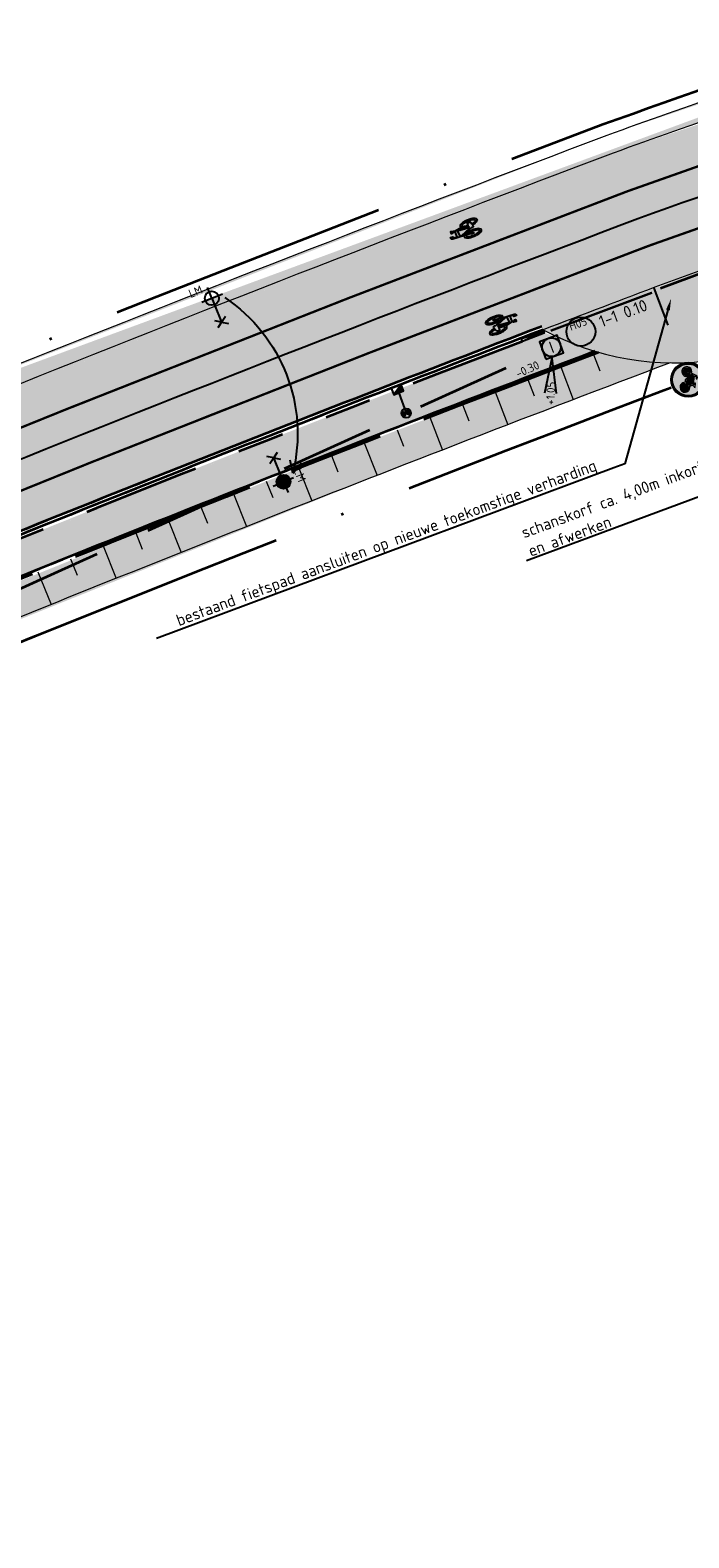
# Model space of a CAD drawing. Header units: metres. Extents: x 132493 to 134960, y 502695 to 503907.
# Tile 82 of 144: x 133360 to 133389, y 503095 to 503159. Entities that reach past the tile are written whole.
import ezdxf
from ezdxf import colors
from ezdxf.entities.mleader import LeaderData, LeaderLine
from ezdxf.enums import TextEntityAlignment as Align
from ezdxf.math import Vec2, Vec3

# ---------------------------------------------------------------- set-up
doc = ezdxf.new("R2010")
doc.units = ezdxf.units.M
for name, pattern in [('RI-HWA_KOLKAANSLUITING', [4.3, 2.5, -1.8]), ('RI-HWA_PVC', [6.4, 4, -2.4]), ('VH-OPSLUITBAND_100X200', [16, 8, -2, 4, -2]), ('VH-TROTTOIRBAND_130-150', [15, 5, -2, 2, -2, 2, -2]), ('VW-1-1_STREEP', [2, 1, -1]), ('XX-PROJECTGRENS', [18, 12, -3, 0, -3])]:
    doc.linetypes.add(name, pattern=pattern)
doc.layers.get('Defpoints').update_dxf_attribs({"color": 3})
for name, color, linetype, lineweight, plot in [('ARC-hoev-btt-300x300x45-grijs-nieuw', 8, 'Continuous', 18, False), ('ARC-hoev-fietsstrook-plateau-drempel-afalt rood', 241, 'Continuous', 18, False), ('ARC-hoev-gras zaaien', 73, 'Continuous', 35, False), ('ARC-hoev-nieuw-asfalt-streetprint', 215, 'Continuous', 35, False)]:
    doc.layers.add(name, color=color, linetype=linetype, lineweight=lineweight, plot=plot)
for name, color, linetype, lineweight in [('B-WE-VW-VERKEERSTEKEN_BORD_G-S', 7, 'Continuous', 25), ('B01-WE-IE-MEUBILAIR_WEGMEUBILAIR-S', 10, 'Continuous', 25), ('B02-WE-IE-MEUBILAIR_WEGMEUBILAIR-S', 11, 'Continuous', 25), ('N-WE-BC-WAPENING-GD', 180, 'Continuous', 25), ('N-WE-GW-GRONDWERKLIJN_TEEN-G', 3, 'Continuous', 20), ('N-WE-GW-TALUDARCERING-S', 252, 'Continuous', 25), ('N-WE-GW-TALUDARCERING_KORT-G', 252, 'Continuous', 20), ('N-WE-GW-TALUDARCERING_LANG-G', 252, 'Continuous', 18), ('N-WE-IE-MEUBILAIR_WEGMEUBILAIR-S', 7, 'Continuous', 25), ('N-WE-KG-GRENS_WERKGRENS-G', 5, 'XX-PROJECTGRENS', 35), ('N-WE-RI-HWA_HULPSTUK-S', 150, 'Continuous', 25), ('N-WE-RI-HWA_KOLKAANSLUITING_PVC_125-G', 160, 'RI-HWA_KOLKAANSLUITING', 25), ('N-WE-RI-HWA_PUTNUMMER-S', 150, 'Continuous', 25), ('N-WE-RI-HWA_RIOOLPUT-S', 150, 'Continuous', 25), ('N-WE-RI-HWA_STROOMRICHTING-S', 150, 'Continuous', 25), ('N-WE-RI-HWA_TRANSPORTLEIDING_PVC_200-G', 150, 'RI-HWA_PVC', 35), ('N-WE-RI-KOLK-S', 150, 'Continuous', 25), ('N-WE-VH-GOOT_TEGEL-G', 170, 'Continuous', 35), ('N-WE-VH-KANTOPSLUITING_OPSLUITBAND_100X200-G', 150, 'VH-OPSLUITBAND_100X200', 35), ('N-WE-VH-KANTOPSLUITING_TROTTOIRBAND_130 150-G', 210, 'VH-TROTTOIRBAND_130-150', 35), ('N-WE-VH-KANTOPSLUITING_TROTTOIRBAND_130 150_250_EINDVERLOOPBAND-S', 210, 'Continuous', 25), ('N-WE-VH-KANTOPSLUITING_VOORKANTBAND-G', 7, 'Continuous', 35), ('N-WE-VH-KANTVERHARDING-G', 2, 'Continuous', 18), ('N-WE-VW-MARKERING-T25', 7, 'Continuous', 25), ('N-WE-VW-MARKERING_DWARS_DRIEHOEK_3030-G', 7, 'VW-HAAIETAND30-L-N', 35), ('N-WE-VW-MARKERING_LANGS_STREEP_11_010-G', 7, 'VW-1-1_STREEP', 13), ('N-WE-VW-MARKERING_SYMBOOL-S', 7, 'Continuous', 25), ('X-XX-AL-AANPIJLING-T25', 7, 'Continuous', 25)]:
    doc.layers.add(name, color=color, linetype=linetype, lineweight=lineweight)
doc.styles.add('NLCS-ISO', font='NLCS-ISO.ttf')
doc.styles.add('NLCS-ISO-M200-T25', font='NLCS-ISO.ttf', dxfattribs={"height": 0.5})
doc.linetypes.add('VW-HAAIETAND30-L-N', pattern='A,0,-0.3,[150,NLCS.SHX,S=0.6,R=0,X=-0.5,Y=-0.15],-0.3', length=0.6)

# ---------------------------------------------------------------- blocks, each defined once
blk = doc.blocks.new('B-SIE-WEG_LICHTMAST_1UITHOUDER-SO')
for p, q in [((-5.5, 0), (-6.34, 1.24)), ((-5.5, 0), (-6.34, -1.24)), ((-5.5, 0), (-4.66, 1.24)), ((-1.5, 0), (-5.5, 0)), ((-5.5, 0), (-4.66, -1.24)), ((0, 0), (-1.49, 0)), ((0, -2.42), (0, 2.33)), ((0, 0), (2.52, 0))]:
    blk.add_line(p, q)
blk.add_circle((0, 0), 1.5)
at = {"style": 'NLCS-ISO'}
blk.add_attdef('TYPE', text='', height=1.8, dxfattribs=at).set_placement((0, 2.33), align=Align.BOTTOM_CENTER)
blk = doc.blocks.new('N-SRI-KOLK_TROTTOIR-SO')
blk.add_hatch(color=256).paths.add_polyline_path([(1.125, 1.5), (-1.125, 1.5), (-1.125, 0)])
blk.add_line((-1.125, 0), (1.125, 1.5))
at = {"flags": 128}
blk.add_lwpolyline([(-1.125, 0), (1.125, 0), (1.125, 1.5), (-1.125, 1.5)], close=True, dxfattribs=at)
blk = doc.blocks.new('SRI-PUT_INSPECTIE-SO')
at = {"lineweight": -3, "flags": 128}
blk.add_lwpolyline([(-2, -2), (2, -2), (2, 2), (-2, 2)], close=True, dxfattribs=at)
at = {"lineweight": -3, "ltscale": 1.5}
blk.add_circle((0, 0), 2, dxfattribs=at)
at = {"ltscale": 0.1, "style": 'NLCS-ISO'}
blk.add_text('I', height=2.5, dxfattribs=at).set_placement((0, -0.01), align=Align.MIDDLE_CENTER)
blk = doc.blocks.new('*U372')
for q in [(-4.8, -8.29), (-2.49, -9.25)]:
    blk.add_line((-0.77, -1.85), q)
blk.add_circle((7.04, 1.3), 3.09)
at = {"ltscale": 0.1, "style": 'NLCS-ISO'}
blk.add_attdef('PUTNR', text='', height=1.8, dxfattribs=at).set_placement((7.04, 3.1), align=Align.MIDDLE_CENTER)
blk.add_attdef('PUTHGT', text='', height=1.8, rotation=67.4543, dxfattribs=at).set_placement((-4.56, -11.06), align=Align.MIDDLE_LEFT)
blk = doc.blocks.new('*U374')
at = {"ltscale": 0.1, "style": 'NLCS-ISO'}
for tag, p in [('MAT', (-1, 0.5)), ('BOBL', (-128.01, -3.24))]:
    blk.add_attdef(tag, text='', height=1.8, dxfattribs=at).set_placement(p, align=Align.BOTTOM_RIGHT)
for tag, p in [('DIA', (1, 0.5)), ('BOBR', (134.98, -3.24))]:
    blk.add_attdef(tag, text='', height=1.8, dxfattribs=at).set_placement(p, align=Align.BOTTOM_LEFT)
blk.add_attdef('JVA', text='', height=1.8, dxfattribs=at).set_placement((0, -1), align=Align.TOP_CENTER)
blk = doc.blocks.new('*U376')
at = {"layer": 'N-WE-GW-TALUDARCERING_KORT-G'}
for p, q in [((133384.46, 503145.235), (133384.727, 503144.534)), ((133381.657, 503144.164), (133381.926, 503143.464)), ((133378.857, 503143.088), (133379.127, 503142.388)), ((133376.06, 503142.005), (133376.331, 503141.306)), ((133373.264, 503140.916), (133373.537, 503140.217)), ((133370.471, 503139.821), (133370.746, 503139.123)), ((133367.681, 503138.72), (133367.957, 503138.022)), ((133364.892, 503137.613), (133365.17, 503136.916)), ((133362.107, 503136.499), (133362.386, 503135.803))]:
    blk.add_line(p, q, dxfattribs=at)
at = {"layer": 'N-WE-GW-TALUDARCERING_LANG-G'}
for p, q in [((133383.058, 503144.7), (133383.594, 503143.299)), ((133380.257, 503143.627), (133380.795, 503142.227)), ((133377.458, 503142.547), (133378, 503141.148)), ((133374.662, 503141.461), (133375.206, 503140.063)), ((133371.867, 503140.369), (133372.415, 503138.973)), ((133369.076, 503139.271), (133369.626, 503137.876)), ((133366.286, 503138.167), (133366.84, 503136.773)), ((133363.499, 503137.057), (133364.056, 503135.664)), ((133360.715, 503135.94), (133361.274, 503134.549))]:
    blk.add_line(p, q, dxfattribs=at)
blk = doc.blocks.new('B-SVW-VERKEERSTEKEN_BORD_G11-SO')
at = {"true_color": 0xffffff}
h = blk.add_hatch(color=7, dxfattribs=at)
h.dxf.hatch_style = 1
h.paths.add_polyline_path([(3.35, 0, 1), (-3.35, 0, 1)])
h.paths.add_polyline_path([(0.12, -0.62), (-1.14, 0.77), (-1.25, 0.45, -0.427471), (-0.78, -1.01, -0.4733), (-2.38, -1.32, -0.794265), (-1.45, 0.53), (-1.08, 1.61, -0.334348), (-0.72, 1.88), (-0.4, 1.88), (-0.4, 1.66), (-0.68, 1.66, 0.345861), (-0.85, 1.55), (-0.98, 1.22), (0.85, 1.22), (0.95, 1.44), (0.64, 1.44, -1), (0.64, 1.66), (1.45, 1.66), (1.45, 1.44), (1.19, 1.44), (1.02, 1.05), (1.31, 0.48, -0.318009), (2.5, 0.17, -0.476174), (2.19, -1.44, -0.529348), (0.62, -0.62)], flags=16)
h.paths.add_polyline_path([(0.15, -0.32), (-1.04, 1), (0.75, 1)], flags=0)
h.paths.add_polyline_path([(0.35, -0.39), (0.9, 0.8), (1.11, 0.39, 0.234167), (0.62, -0.39)], flags=0)
h.paths.add_polyline_path([(-1.17, -1.15, -0.632638), (-2.54, -0.5, -0.479903), (-1.53, 0.31), (-1.81, -0.47, 1.053204), (-1.6, -0.54), (-1.33, 0.24, -0.542254)], flags=0)
h.paths.add_polyline_path([(0.85, -0.62), (1.7, -0.62, 0.566151), (1.79, -0.46), (1.41, 0.28, -0.564261), (2.51, -0.63, -0.396488), (1.6, -1.34, -0.350134)], flags=0)
h.paths.add_polyline_path([(0.85, -0.39, -0.216058), (1.22, 0.18), (1.52, -0.39)], flags=0)
h = blk.add_hatch(color=7, dxfattribs=at)
h.dxf.hatch_style = 1
h.paths.add_polyline_path([(3.36, 1.15), (3.55, 1.22, 0.577878), (-2.83, 2.46), (-2.68, 2.33, -0.577878)])
h = blk.add_hatch(color=7, dxfattribs=at)
h.dxf.hatch_style = 1
h.paths.add_polyline_path([(-2.68, 2.33), (-2.53, 2.19, -0.577878), (3.17, 1.09), (3.36, 1.15, 0.577878)])
h = blk.add_hatch(color=7, dxfattribs=at)
h.dxf.hatch_style = 1
h.paths.add_polyline_path([(-2.68, 2.33), (-2.83, 2.46, 0.180494), (-3.75, 0, 0.414214), (0, -3.75), (0, -3.55, -0.414214), (-3.55, 0, -0.180494)])
h = blk.add_hatch(color=7, dxfattribs=at)
h.dxf.hatch_style = 1
h.paths.add_polyline_path([(-3.35, 0, -0.180494), (-2.53, 2.19), (-2.68, 2.33, 0.180494), (-3.55, 0, 0.414214), (0, -3.55), (0, -3.35, -0.414214)])
h = blk.add_hatch(color=7, dxfattribs=at)
h.dxf.hatch_style = 1
h.paths.add_polyline_path([(1.02, 1.05), (1.19, 1.44), (1.45, 1.44), (1.45, 1.66), (0.64, 1.66, 1), (0.64, 1.44), (0.95, 1.44), (0.85, 1.22), (-0.98, 1.22), (-0.85, 1.55, -0.345861), (-0.68, 1.66), (-0.4, 1.66), (-0.4, 1.88), (-0.72, 1.88, 0.334348), (-1.08, 1.61), (-1.45, 0.53, 0.794265), (-2.38, -1.32, 0.4733), (-0.78, -1.01, 0.427471), (-1.25, 0.45), (-1.14, 0.77), (0.12, -0.62), (0.62, -0.62, 0.529348), (2.19, -1.44, 0.476174), (2.5, 0.17, 0.318009), (1.31, 0.48)])
h.paths.add_polyline_path([(-1.04, 1), (0.75, 1), (0.15, -0.32)], flags=16)
h.paths.add_polyline_path([(-1.33, 0.24, -0.542254), (-1.17, -1.15, -0.632638), (-2.54, -0.5, -0.479903), (-1.53, 0.31), (-1.81, -0.47, 1.053204), (-1.6, -0.54)], flags=16)
h.paths.add_polyline_path([(0.9, 0.8), (1.11, 0.39, 0.234167), (0.62, -0.39), (0.35, -0.39)], flags=16)
h.paths.add_polyline_path([(1.22, 0.18), (1.52, -0.39), (0.85, -0.39, -0.216058)], flags=16)
h.paths.add_polyline_path([(0.85, -0.62), (1.7, -0.62, 0.566151), (1.79, -0.46), (1.41, 0.28, -0.564261), (2.51, -0.63, -0.396488), (1.6, -1.34, -0.350134)], flags=16)
h = blk.add_hatch(color=7, dxfattribs=at)
h.dxf.hatch_style = 1
h.paths.add_polyline_path([(-1.33, 0.24), (-1.6, -0.54, -1.053204), (-1.81, -0.47), (-1.53, 0.31, 0.479903), (-2.54, -0.5, 0.632638), (-1.17, -1.15, 0.542254)])
h = blk.add_hatch(color=7, dxfattribs=at)
h.dxf.hatch_style = 1
h.paths.add_polyline_path([(0.75, 1), (-1.04, 1), (0.15, -0.32)])
h = blk.add_hatch(color=7, dxfattribs=at)
h.dxf.hatch_style = 1
h.paths.add_polyline_path([(3.75, 0, 0.083022), (3.55, 1.22), (3.36, 1.15, -0.083022), (3.55, 0, -0.414214), (0, -3.55), (0, -3.75, 0.414214)])
h = blk.add_hatch(color=7, dxfattribs=at)
h.dxf.hatch_style = 1
h.paths.add_polyline_path([(3.36, 1.15), (3.17, 1.09, -0.083022), (3.35, 0, -0.414214), (0, -3.35), (0, -3.55, 0.414214), (3.55, 0, 0.083022)])
h = blk.add_hatch(color=7, dxfattribs=at)
h.dxf.hatch_style = 1
h.paths.add_polyline_path([(1.11, 0.39), (0.9, 0.8), (0.35, -0.39), (0.62, -0.39, -0.234167)])
h = blk.add_hatch(color=7, dxfattribs=at)
h.dxf.hatch_style = 1
h.paths.add_polyline_path([(2.51, -0.63, 0.564261), (1.41, 0.28), (1.79, -0.46, -0.566151), (1.7, -0.62), (0.85, -0.62, 0.350134), (1.6, -1.34, 0.396488)])
h = blk.add_hatch(color=7, dxfattribs=at)
h.dxf.hatch_style = 1
h.paths.add_polyline_path([(1.22, 0.18, 0.216058), (0.85, -0.39), (1.52, -0.39)])
at = {"color": 250, "lineweight": 0, "true_color": 0x191919}
for points in [[(1.02, 1.05), (1.19, 1.44), (1.45, 1.44), (1.45, 1.66), (0.64, 1.66, 1), (0.64, 1.44), (0.95, 1.44), (0.85, 1.22), (-0.98, 1.22), (-0.85, 1.55, -0.345861), (-0.68, 1.66), (-0.4, 1.66), (-0.4, 1.88), (-0.72, 1.88, 0.334348), (-1.08, 1.61), (-1.45, 0.53, 0.794265), (-2.38, -1.32, 0.4733), (-0.78, -1.01, 0.427471), (-1.25, 0.45), (-1.14, 0.77), (0.12, -0.62), (0.62, -0.62, 0.529348), (2.19, -1.44, 0.476174), (2.5, 0.17, 0.318009), (1.31, 0.48)], [(-1.33, 0.24, -0.542254), (-1.17, -1.15, -0.632638), (-2.54, -0.5, -0.479903), (-1.53, 0.31), (-1.81, -0.47, 1.053204), (-1.6, -0.54)], [(0.9, 0.8), (0.35, -0.39), (0.62, -0.39, -0.234167), (1.11, 0.39)], [(1.41, 0.28, -0.564261), (2.51, -0.63, -0.396488), (1.6, -1.34, -0.350134), (0.85, -0.62), (1.7, -0.62, 0.566151), (1.79, -0.46)], [(1.52, -0.39), (1.22, 0.18, 0.216058), (0.85, -0.39)]]:
    blk.add_lwpolyline(points, format="xyb", close=True, dxfattribs=at)
blk.add_lwpolyline([(0.75, 1), (-1.04, 1), (0.15, -0.32)], close=True, dxfattribs=at)
for radius in [3.75, 3.55, 3.35]:
    blk.add_circle((0, 0), radius, dxfattribs=at)
blk = doc.blocks.new('SRI-HULP_INLAAT_125MM-SO')
h = blk.add_hatch(color=256)
h.dxf.hatch_style = 1
h.paths.add_polyline_path([(-0.71, 0.71, 0.198912), (-1, 0, 0.198912), (-0.71, -0.71), (0, 0)])
h = blk.add_hatch(color=256)
h.dxf.hatch_style = 1
h.paths.add_polyline_path([(1, 0, 0.198912), (0.71, 0.71), (0, 0), (0.71, -0.71, 0.198912)])
for p, q in [((-0.71, 0.71), (0.71, -0.71)), ((-0.71, -0.71), (0.71, 0.71))]:
    blk.add_line(p, q)
blk.add_circle((0, 0), 1)
blk = doc.blocks.new('verloop tb-ob links')
at = {"layer": 'N-WE-VH-KANTOPSLUITING_TROTTOIRBAND_130 150_250_EINDVERLOOPBAND-S', "flags": 128}
blk.add_lwpolyline([(-0.5, 0), (0.5, 0), (0.5, -0.15), (-0.5, -0.15)], close=True, dxfattribs=at)
for points in [[(-0.5, -0.02), (0.5, -0.075)], [(0.5, -0.075), (-0.5, -0.15)]]:
    blk.add_lwpolyline(points, dxfattribs=at)
blk = doc.blocks.new('N-SIE-WEG_LICHTMAST_1UITHOUDER-SO')
h = blk.add_hatch(color=256)
edge = h.paths.add_edge_path()
edge.add_arc((0, 0), 1.5, 0, 360)
for p, q in [((-5.5, 0), (-6.34, 1.24)), ((-5.5, 0), (-6.34, -1.24)), ((-5.5, 0), (-4.66, 1.24)), ((-1.5, 0), (-5.5, 0)), ((-5.5, 0), (-4.66, -1.24)), ((0, 0), (-1.49, 0)), ((0, -2.42), (0, 2.33)), ((0, 0), (2.52, 0))]:
    blk.add_line(p, q)
blk.add_circle((0, 0), 1.5)
at = {"style": 'NLCS-ISO'}
blk.add_attdef('TYPE', text='', height=1.8, dxfattribs=at).set_placement((0, 2.33), align=Align.BOTTOM_CENTER)
blk = doc.blocks.new('N-SVW-MARKERING_SYMBOOL_FIETS_1.35')
h = blk.add_hatch(color=256)
h.paths.add_polyline_path([(-0.045, 1.35), (-0.07, 1.35), (-0.07, 1.35), (-0.095, 1.35, 0.236068), (-0.119, 1.325), (-0.132, 1.288), (-0.183, 0.766, 0.006813), (-0.189, 0.773, 0.22312), (-0.231, 0.793, 0.22312), (-0.273, 0.773, 0.090648), (-0.327, 0.677, 0.047451), (-0.356, 0.559, 0.035374), (-0.367, 0.396, 0.035374), (-0.356, 0.234, 0.047451), (-0.327, 0.116, 0.090648), (-0.273, 0.02, 0.22312), (-0.231, 0, 0.22312), (-0.189, 0.02, 0.090648), (-0.134, 0.116, 0.047451), (-0.106, 0.234, 0.035374), (-0.095, 0.396, 0.035374), (-0.106, 0.559, 0.047451), (-0.134, 0.677, 0.038864), (-0.153, 0.72), (-0.148, 0.783), (0.017, 0.355), (0.017, 0.297, 0.544665), (0.054, 0.26), (0.11, 0.272, 0.008345), (0.115, 0.234, 0.047451), (0.144, 0.116, 0.090648), (0.198, 0.02, 0.22312), (0.24, 0, 0.22312), (0.282, 0.02, 0.090648), (0.336, 0.116, 0.047451), (0.365, 0.234, 0.035374), (0.376, 0.396, 0.035374), (0.365, 0.559, 0.047451), (0.336, 0.677, 0.090648), (0.282, 0.773, 0.22312), (0.24, 0.793, 0.22312), (0.198, 0.773, 0.006813), (0.192, 0.766), (0.141, 1.04), (0.153, 1.139), (0.166, 1.127), (0.19, 1.239, 0.548946), (0.178, 1.251), (0.091, 1.251), (0.091, 1.201), (0.123, 1.17), (0.116, 1.078), (-0.122, 1.078), (-0.11, 1.214, -0.281777), (-0.07, 1.239), (-0.045, 1.239)])
h.paths.add_polyline_path([(0.104, 0.966), (0.042, 0.458), (0.017, 0.458), (-0.14, 0.868), (-0.132, 0.966)], flags=16)
h.paths.add_polyline_path([(0.128, 0.879), (0.161, 0.717, 0.035986), (0.144, 0.677, 0.047451), (0.115, 0.559, 0.021905), (0.105, 0.458), (0.079, 0.458)], flags=16)
h.paths.add_polyline_path([(-0.205, 0.692, -0.01664), (-0.196, 0.677), (-0.218, 0.508), (-0.243, 0.446), (-0.243, 0.372, 0.720759), (-0.231, 0.359, 0.162278), (-0.218, 0.372), (-0.194, 0.421), (-0.169, 0.545), (-0.164, 0.596, -0.030907), (-0.151, 0.524, -0.028874), (-0.144, 0.396, -0.028874), (-0.151, 0.269, -0.039407), (-0.169, 0.177, -0.080527), (-0.205, 0.1, -0.24906), (-0.231, 0.087, -0.24906), (-0.256, 0.1, -0.080527), (-0.292, 0.177, -0.039407), (-0.31, 0.269, -0.028874), (-0.317, 0.396, -0.028874), (-0.31, 0.524, -0.039407), (-0.292, 0.615, -0.080527), (-0.256, 0.692, -0.24906), (-0.231, 0.706, -0.24906)], flags=16)
h.paths.add_polyline_path([(0.24, 0.706, -0.24906), (0.265, 0.692, -0.080527), (0.301, 0.615, -0.039407), (0.319, 0.524, -0.028874), (0.327, 0.396, -0.028874), (0.319, 0.269, -0.039407), (0.301, 0.177, -0.080527), (0.265, 0.1, -0.24906), (0.24, 0.087, -0.24906), (0.214, 0.1, -0.080527), (0.179, 0.177, -0.039407), (0.161, 0.269, -0.003097), (0.159, 0.283), (0.24, 0.31), (0.265, 0.359), (0.265, 0.433, 0.414214), (0.24, 0.458), (0.155, 0.458, -0.014843), (0.161, 0.524, -0.039407), (0.179, 0.615, -0.080527), (0.214, 0.692, -0.24906)], flags=16)
at = {"flags": 128}
for points in [[(-0.183, 0.766), (-0.132, 1.288), (-0.119, 1.325, -0.414214), (-0.07, 1.35), (-0.045, 1.35), (-0.045, 1.239), (-0.07, 1.239, 0.281777), (-0.11, 1.214), (-0.122, 1.078), (0.116, 1.078), (0.123, 1.17), (0.091, 1.201), (0.091, 1.251), (0.178, 1.251, -0.548946), (0.19, 1.239), (0.166, 1.127), (0.153, 1.139), (0.141, 1.04), (0.192, 0.766)], [(-0.189, 0.773, 0.22312), (-0.231, 0.793, 0.22312), (-0.273, 0.773, 0.090648), (-0.327, 0.677, 0.047451), (-0.356, 0.559, 0.035374), (-0.367, 0.396, 0.035374), (-0.356, 0.234, 0.047451), (-0.327, 0.116, 0.090648), (-0.273, 0.02, 0.22312), (-0.231, 0, 0.22312), (-0.189, 0.02, 0.090648), (-0.134, 0.116, 0.047451), (-0.106, 0.234, 0.035374), (-0.095, 0.396, 0.035374), (-0.106, 0.559, 0.047451), (-0.134, 0.677, 0.038864), (-0.153, 0.72), (-0.148, 0.783), (0.017, 0.355), (0.017, 0.297, 0.544665), (0.054, 0.26), (0.11, 0.272, 0.008345), (0.115, 0.234, 0.047451), (0.144, 0.116, 0.090648), (0.198, 0.02, 0.22312), (0.24, 0, 0.22312), (0.282, 0.02, 0.090648), (0.336, 0.116, 0.047451), (0.365, 0.234, 0.035374), (0.376, 0.396, 0.035374), (0.365, 0.559, 0.047451), (0.336, 0.677, 0.090648), (0.282, 0.773, 0.22312), (0.24, 0.793, 0.22312), (0.198, 0.773)]]:
    blk.add_lwpolyline(points, format="xyb", dxfattribs=at)
for points in [[(-0.164, 0.596), (-0.169, 0.545), (-0.194, 0.421), (-0.218, 0.372, -0.162278), (-0.231, 0.359, -0.720759), (-0.243, 0.372), (-0.243, 0.446), (-0.218, 0.508), (-0.196, 0.677, 0.01664), (-0.205, 0.692, 0.24906), (-0.231, 0.706, 0.24906), (-0.256, 0.692, 0.080527), (-0.292, 0.615, 0.039407), (-0.31, 0.524, 0.028874), (-0.317, 0.396, 0.028874), (-0.31, 0.269, 0.039407), (-0.292, 0.177, 0.080527), (-0.256, 0.1, 0.24906), (-0.231, 0.087, 0.24906), (-0.205, 0.1, 0.080527), (-0.169, 0.177, 0.039407), (-0.151, 0.269, 0.028874), (-0.144, 0.396, 0.028874), (-0.151, 0.524, 0.030907)], [(0.161, 0.717, 0.035986), (0.144, 0.677, 0.047451), (0.115, 0.559, 0.021905), (0.105, 0.458), (0.079, 0.458), (0.128, 0.879)], [(0.327, 0.396, 0.028874), (0.319, 0.524, 0.039407), (0.301, 0.615, 0.080527), (0.265, 0.692, 0.24906), (0.24, 0.706, 0.24906), (0.214, 0.692, 0.080527), (0.179, 0.615, 0.039407), (0.161, 0.524, 0.014843), (0.155, 0.458), (0.24, 0.458, -0.414214), (0.265, 0.433), (0.265, 0.359), (0.24, 0.31), (0.159, 0.283, 0.003097), (0.161, 0.269, 0.039407), (0.179, 0.177, 0.080527), (0.214, 0.1, 0.24906), (0.24, 0.087, 0.24906), (0.265, 0.1, 0.080527), (0.301, 0.177, 0.039407), (0.319, 0.269, 0.028874)]]:
    blk.add_lwpolyline(points, format="xyb", close=True, dxfattribs=at)
blk.add_lwpolyline([(-0.14, 0.868), (0.017, 0.458), (0.042, 0.458), (0.104, 0.966), (-0.132, 0.966)], close=True, dxfattribs=at)
for centre, start, end in [((-0.425, 0.577), 38.12736, 39.6888), ((0.434, 0.577), 140.3112, 141.87264)]:
    blk.add_arc(centre, 0.307, start, end)

msp = doc.modelspace()

# ---------------------------------------------------------------- hatches: boundary and pattern name
at = {"layer": 'ARC-hoev-btt-300x300x45-grijs-nieuw', "transparency": 33554687}
h = msp.add_hatch(color=256, dxfattribs=at)
h.dxf.hatch_style = 1
edge = h.paths.add_edge_path()
edge.add_line((133322.725, 503121.842), (133337.201, 503127.968))
edge.add_line((133337.201, 503127.968), (133352.343, 503134.271))
edge.add_arc((133874.079, 501859.396), 1377.503, 110.955633, 112.256561, ccw=False)
edge.add_line((133381.422, 503145.787), (133382.349, 503146.163))
edge.add_line((133382.349, 503146.163), (133384.52, 503145.365))
edge.add_line((133384.52, 503145.365), (133368.775, 503139.26))
edge.add_line((133368.775, 503139.26), (133352.911, 503132.882))
edge.add_line((133352.911, 503132.882), (133337.794, 503126.591))
edge.add_line((133337.794, 503126.591), (133319.038, 503118.686))
edge.add_arc((133325.736, 503114.592), 7.85, 112.55534, 148.56506, ccw=False)
at = {"layer": 'ARC-hoev-fietsstrook-plateau-drempel-afalt rood', "transparency": 33554661}
h = msp.add_hatch(color=256, dxfattribs=at)
h.dxf.hatch_style = 1
edge = h.paths.add_edge_path()
edge.add_arc((133874.079, 501859.396), 1383.653, 110.68572, 112.277434, ccw=False)
edge.add_line((133385.315, 503153.847), (133406.696, 503161.006))
edge.add_arc((133489.13, 502892.32), 281.047, 102.48984, 107.05624, ccw=False)
edge.add_line((133428.349, 503166.716), (133432.18, 503167.527))
edge.add_line((133432.18, 503167.527), (133439.183, 503168.86))
edge.add_line((133439.183, 503168.86), (133446.218, 503170.006))
edge.add_arc((133414.332, 503395.294), 227.533, 278.05566, 282.34516)
edge.add_arc((133422.535, 503358.124), 189.469, 282.32525, 289.11522)
edge.add_arc((133363.303, 503510.007), 352.429, 290.1279, 293.96663)
edge.add_line((133506.461, 503187.964), (133507.127, 503186.345))
edge.add_arc((133377.355, 503474.973), 316.46, 290.03506, 294.20939, ccw=False)
edge.add_arc((133420.788, 503364.702), 198.005, 281.84155, 289.15929, ccw=False)
edge.add_arc((133416.249, 503383.365), 217.203, 277.99753, 282.00328, ccw=False)
edge.add_line((133446.469, 503168.274), (133436.316, 503166.557))
edge.add_line((133436.316, 503166.557), (133426.238, 503164.449))
edge.add_arc((133485.82, 502904.748), 266.448, 102.92151, 107.35008)
edge.add_line((133406.362, 503159.073), (133385.922, 503152.206))
edge.add_arc((133874.079, 501859.396), 1381.903, 110.686214, 112.277351)
edge.add_line((133350.212, 503138.153), (133349.547, 503139.772))
h = msp.add_hatch(color=256, dxfattribs=at)
h.dxf.hatch_style = 1
edge = h.paths.add_edge_path()
edge.add_line((133351.163, 503135.841), (133362.943, 503140.603))
edge.add_line((133362.943, 503140.603), (133368.927, 503142.975))
edge.add_line((133368.927, 503142.975), (133386.789, 503149.861))
edge.add_line((133386.789, 503149.861), (133396.907, 503153.392))
edge.add_line((133396.907, 503153.392), (133407.105, 503156.686))
edge.add_arc((133485.82, 502904.748), 263.948, 102.92295, 107.35063, ccw=False)
edge.add_arc((133485.82, 502904.748), 263.948, 98.49527, 102.92295, ccw=False)
edge.add_arc((133416.249, 503383.365), 219.703, 278.00036, 282.00521)
edge.add_arc((133416.249, 503383.365), 219.703, 282.00521, 286.01006)
edge.add_arc((133424.321, 503353.111), 188.398, 286.18818, 292.42205)
edge.add_line((133496.18, 503178.956), (133508.077, 503184.032))
edge.add_line((133508.077, 503184.032), (133508.743, 503182.414))
edge.add_line((133508.743, 503182.414), (133496.858, 503177.343))
edge.add_arc((133412.691, 503386.308), 225.279, 286.67412, 291.93845, ccw=False)
edge.add_arc((133416.249, 503383.365), 221.453, 282.00655, 286.01076, ccw=False)
edge.add_arc((133416.249, 503383.365), 221.453, 278.00233, 282.00655, ccw=False)
edge.add_arc((133485.82, 502904.748), 262.198, 98.49691, 102.92397)
edge.add_arc((133485.82, 502904.748), 262.198, 102.92397, 107.35102)
edge.add_line((133407.626, 503155.015), (133404.558, 503154.051))
edge.add_line((133404.558, 503154.051), (133391.342, 503149.628))
edge.add_line((133391.342, 503149.628), (133387.048, 503148.062))
edge.add_line((133387.048, 503148.062), (133382.309, 503146.288))
edge.add_line((133382.309, 503146.288), (133382.256, 503146.428))
edge.add_line((133382.256, 503146.428), (133362.999, 503138.903))
edge.add_line((133362.999, 503138.903), (133351.771, 503134.361))
edge.add_line((133351.771, 503134.361), (133351.163, 503135.841))
h = msp.add_hatch(color=256, dxfattribs=at)
h.dxf.hatch_style = 1
edge = h.paths.add_edge_path()
edge.add_line((133395.636, 503146.002), (133395.182, 503149.105))
edge.add_line((133395.182, 503149.105), (133391.342, 503149.628))
edge.add_line((133391.342, 503149.628), (133390.37, 503149.285))
edge.add_line((133390.37, 503149.285), (133382.302, 503146.285))
edge.add_arc((133387.876, 503156.571), 11.699, 241.54858, 279.046)
edge.add_line((133389.715, 503145.017), (133395.636, 503146.002))
at = {"layer": 'ARC-hoev-gras zaaien', "transparency": 33554623}
h = msp.add_hatch(color=256, dxfattribs=at)
h.dxf.hatch_style = 1
edge = h.paths.add_edge_path()
edge.add_line((133044.309, 503023.381), (133040.615, 503022.372))
edge.add_line((133040.615, 503022.372), (132963.333, 502994.968))
edge.add_line((132963.333, 502994.968), (132943.131, 502987.701))
edge.add_line((132943.131, 502987.701), (132911.739, 502976.137))
edge.add_line((132911.739, 502976.137), (132911.461, 502976.894))
edge.add_line((132911.461, 502976.894), (132942.521, 502988.329))
edge.add_line((132942.521, 502988.329), (132970.625, 502998.407))
edge.add_line((132970.625, 502998.407), (133038.368, 503022.472))
edge.add_line((133038.368, 503022.472), (133038.106, 503023.225))
edge.add_line((133038.106, 503023.225), (133047.748, 503026.616))
edge.add_line((133047.748, 503026.616), (133047.989, 503025.936))
edge.add_line((133047.989, 503025.936), (133127.687, 503053.755))
edge.add_line((133127.687, 503053.755), (133134.899, 503056.438))
edge.add_line((133134.899, 503056.438), (133149.651, 503061.661))
edge.add_line((133149.651, 503061.661), (133181.947, 503073.722))
edge.add_line((133181.947, 503073.722), (133199.63, 503080.276))
edge.add_line((133199.63, 503080.276), (133213.754, 503085.601))
edge.add_line((133213.754, 503085.601), (133233.156, 503093.076))
edge.add_line((133233.156, 503093.076), (133252.557, 503100.55))
edge.add_line((133252.557, 503100.55), (133257.934, 503102.755))
edge.add_line((133257.934, 503102.755), (133289.068, 503115.503))
edge.add_line((133289.068, 503115.503), (133322.795, 503129.396))
edge.add_line((133322.795, 503129.396), (133334.457, 503134.354))
edge.add_line((133334.457, 503134.354), (133353.994, 503142.447))
edge.add_arc((133874.079, 501859.396), 1384.453, 110.685494, 112.065176, ccw=False)
edge.add_arc((133543.44, 502717.163), 465.231, 107.2339, 109.90622, ccw=False)
edge.add_line((133405.604, 503161.507), (133415.873, 503164.493))
edge.add_line((133415.873, 503164.493), (133424.367, 503166.632))
edge.add_arc((133423.248, 503166.689), 1.12, 293.15802, 357.08472, ccw=False)
edge.add_line((133423.689, 503165.66), (133416.135, 503163.735))
edge.add_line((133416.135, 503163.735), (133405.842, 503160.744))
edge.add_arc((133727.946, 502167.954), 1043.735, 107.975293, 109.164059)
edge.add_arc((133874.079, 501859.396), 1383.653, 110.68572, 112.049064)
edge.add_line((133354.655, 503141.852), (133335.046, 503133.749))
edge.add_line((133335.046, 503133.749), (133323.1, 503128.657))
edge.add_line((133323.1, 503128.657), (133289.372, 503114.763))
edge.add_line((133289.372, 503114.763), (133258.907, 503102.29))
edge.add_line((133258.907, 503102.29), (133252.853, 503099.807))
edge.add_line((133252.853, 503099.807), (133233.446, 503092.33))
edge.add_line((133233.446, 503092.33), (133214.038, 503084.853))
edge.add_line((133214.038, 503084.853), (133200.785, 503079.926))
edge.add_line((133200.785, 503079.926), (133181.811, 503072.817))
edge.add_line((133181.811, 503072.817), (133149.925, 503060.909))
edge.add_line((133149.925, 503060.909), (133135.167, 503055.685))
edge.add_line((133135.167, 503055.685), (133129.729, 503053.696))
edge.add_arc((133149.077, 503000.87), 56.258, 110.11586, 133.7514)
edge.add_line((133110.173, 503041.508), (133098.876, 503030.223))
edge.add_arc((133081.208, 503047.911), 25, 274.43205, 314.96701, ccw=False)
edge.add_arc((133081.208, 503047.911), 25, 264.36397, 274.43205, ccw=False)
edge.add_line((133078.753, 503023.032), (133062.83, 503024.603))
edge.add_arc((133057.207, 502968.881), 56.005, 84.23685, 103.31395)
h = msp.add_hatch(color=256, dxfattribs=at)
h.dxf.hatch_style = 1
edge = h.paths.add_edge_path()
edge.add_line((133329.586, 503121.249), (133328.892, 503120.195))
edge.add_line((133328.892, 503120.195), (133317.72, 503115.58))
edge.add_line((133317.72, 503115.58), (133318.293, 503117.107))
edge.add_arc((133323.373, 503115.482), 5.334, 144.58921, 162.25971, ccw=False)
edge.add_line((133319.026, 503118.573), (133331.138, 503123.604))
edge.add_line((133331.138, 503123.604), (133345.443, 503129.692))
edge.add_line((133345.443, 503129.692), (133371.486, 503140.22))
edge.add_line((133371.486, 503140.22), (133384.679, 503145.318))
edge.add_arc((133388.158, 503158.446), 13.581, 255.15753, 268.19682)
edge.add_line((133387.73, 503144.872), (133376.443, 503140.545))
edge.add_line((133376.443, 503140.545), (133346.426, 503128.477))
edge.add_line((133346.426, 503128.477), (133329.586, 503121.249))
at = {"layer": 'ARC-hoev-nieuw-asfalt-streetprint', "transparency": 33554534}
h = msp.add_hatch(color=256, dxfattribs=at)
h.dxf.hatch_style = 1
edge = h.paths.add_edge_path()
edge.add_line((133350.212, 503138.153), (133368.018, 503145.303))
edge.add_line((133368.018, 503145.303), (133385.922, 503152.206))
edge.add_line((133385.922, 503152.206), (133396.102, 503155.758))
edge.add_arc((133488.291, 502892.366), 279.059, 98.61931, 109.29036, ccw=False)
edge.add_arc((133416.249, 503383.365), 217.203, 277.99753, 286.00903)
edge.add_arc((133409.377, 503397.146), 232.362, 286.70078, 294.87759)
edge.add_line((133507.127, 503186.345), (133508.077, 503184.032))
edge.add_line((133508.077, 503184.032), (133496.18, 503178.956))
edge.add_arc((133439.161, 503310.745), 143.595, 285.21421, 293.39602, ccw=False)
edge.add_arc((133416.249, 503383.365), 219.703, 278.00036, 286.01006, ccw=False)
edge.add_arc((133488.296, 502892.344), 276.583, 98.62308, 109.29435)
edge.add_line((133396.907, 503153.392), (133386.789, 503149.861))
edge.add_line((133386.789, 503149.861), (133368.927, 503142.975))
edge.add_line((133368.927, 503142.975), (133351.163, 503135.841))
edge.add_line((133351.163, 503135.841), (133350.212, 503138.153))

# ---------------------------------------------------------------- linework, layer by layer
at = {"layer": 'B01-WE-IE-MEUBILAIR_WEGMEUBILAIR-S', "flags": 128}
msp.add_lwpolyline([(133368.695, 503147.659, -0.316606), (133371.604, 503140.157)], format="xyb", dxfattribs=at)
for points in [[(133371.604, 503140.157), (133371.491, 503140.717)], [(133371.604, 503140.157), (133371.972, 503140.597)]]:
    msp.add_lwpolyline(points, dxfattribs=at)
at = {"layer": 'Defpoints', "flags": 128}
for points in [[(133335.45, 503132.005, -0.009836), (133385.922, 503152.206, -0.011653), (133406.362, 503159.073, -0.038666), (133446.469, 503168.274, 0.034971), (133476.151, 503174.585, 0.027182), (133495.213, 503181.262), (133508.936, 503187.117), (133513.82, 503188.836)], [(133335.938, 503130.854, -0.009834), (133386.355, 503151.034, -0.011649), (133406.734, 503157.879, -0.038662), (133446.648, 503167.037, 0.034967), (133476.498, 503173.384, 0.027195), (133495.697, 503180.109), (133509.389, 503185.951), (133517.241, 503188.714)], [(133336.425, 503129.703, -0.009833), (133386.789, 503149.861, -0.011645), (133407.105, 503156.686, -0.038658), (133446.827, 503165.8, 0.034963), (133476.845, 503172.183, 0.027207), (133496.18, 503178.956), (133509.842, 503184.785), (133514.65, 503186.477)]]:
    msp.add_lwpolyline(points, format="xyb", dxfattribs=at)
msp.add_lwpolyline([(133387.643, 503146.475), (133387.048, 503148.062)], dxfattribs=at)
at = {"layer": 'N-WE-GW-GRONDWERKLIJN_TEEN-G', "flags": 128}
msp.add_lwpolyline([(133387.73, 503144.872, 0.006689), (133353.517, 503131.402, 0.002973), (133338.427, 503125.121), (133330.893, 503121.821)], format="xyb", dxfattribs=at)
at = {"layer": 'N-WE-KG-GRENS_WERKGRENS-G', "flags": 128}
for points in [[(133128.23, 503054.532), (133134.731, 503056.91), (133137.173, 503057.754), (133149.48, 503062.131), (133213.577, 503086.069), (133252.373, 503101.015), (133270.871, 503108.602), (133306.885, 503123.33), (133329.248, 503132.618), (133334.247, 503134.808, -0.009844), (133384.864, 503155.067, 0.000267), (133395.245, 503158.76), (133404.405, 503161.707), (133414.368, 503164.465), (133423.338, 503166.665), (133422.764, 503168.092), (133426.054, 503169.422), (133426.863, 503167.42), (133431.538, 503168.304), (133432.861, 503169.705, -0.012525), (133446.195, 503172.025), (133446.427, 503171.142), (133453.695, 503172.435), (133464.244, 503174.558), (133468.751, 503175.698), (133481.347, 503179.803), (133494.584, 503184.524), (133505.986, 503189.24), (133509.745, 503190.505), (133516.547, 503192.908), (133520.249, 503182.162), (133500.01, 503174.427), (133496.13, 503172.727), (133491.379, 503168.182), (133490.571, 503170.447)], [(132713.857, 502831.058, 0.00557), (132736.336, 502852.282, 0.025284), (132742.356, 502859.092, 0.023781), (132764.837, 502894.878), (132764.332, 502900.772), (132769.103, 502908.844), (132770.147, 502910.61, -0.199942), (132792.84, 502927.585), (132821.657, 502934.868), (132821.877, 502934.924, -0.382663), (132824.715, 502933.435), (132826.44, 502928.746), (132836.013, 502932.379), (132835.142, 502934.641, -0.419067), (132837.192, 502939.034), (132839.946, 502940.011), (132859.009, 502946.768), (132896.431, 502960.688), (132897.868, 502961.222, -0.414546), (132902.242, 502959.217), (132903.172, 502956.771), (132912.937, 502960.243), (132911.784, 502963.396, -0.415091), (132913.474, 502967.061), (132914.777, 502967.54), (132938.361, 502976.202), (132937.622, 502978.218), (133021.387, 503008.032), (133021.665, 503007.256), (133025.633, 503008.609), (133041.138, 503014.117, -0.110369), (133061.92, 503016.654), (133077.967, 503015.071), (133083.249, 503014.549, -0.006082), (133083.443, 503014.528, -0.257939), (133089.707, 503009.984), (133098.64, 503013.13, -0.265135), (133100.736, 503020.774), (133115.827, 503035.848, -0.110259), (133133.49, 503047.049), (133134.688, 503047.481), (133135.587, 503044.984), (133140.996, 503046.855), (133153.435, 503051.279), (133217.674, 503075.269), (133227.629, 503079.105), (133231.439, 503077.362), (133233.221, 503081.259), (133256.641, 503090.282), (133275.248, 503097.913), (133286.864, 503102.664), (133286.996, 503102.612), (133301.214, 503108.414), (133308.671, 503105.028), (133316.063, 503108.086), (133318.711, 503114.684), (133331.434, 503120.137), (133350.488, 503128.304), (133350.949, 503129.266, -0.00058), (133353.896, 503130.476, -0.007004), (133389.707, 503144.549), (133398.182, 503145.874), (133401.032, 503146.319), (133400.801, 503151.158, -0.052266), (133447.234, 503162.671), (133447.971, 503161.966), (133449.109, 503158.534), (133471.022, 503165.294, 0.090258), (133473.917, 503167.219, 0.004535), (133476.486, 503167.875), (133478.757, 503166.46, 0.014753), (133490.571, 503170.447)]]:
    msp.add_lwpolyline(points, format="xyb", dxfattribs=at)
at = {"layer": 'N-WE-RI-HWA_KOLKAANSLUITING_PVC_125-G', "flags": 128}
msp.add_lwpolyline([(133376.132, 503143.588), (133376.456, 503142.718)], dxfattribs=at)
at = {"layer": 'N-WE-RI-HWA_TRANSPORTLEIDING_PVC_200-G', "flags": 128}
msp.add_lwpolyline([(133330.469, 503121.815), (133382.663, 503145.539)], dxfattribs=at)
at = {"layer": 'N-WE-VH-GOOT_TEGEL-G', "flags": 128}
msp.add_lwpolyline([(133382.256, 503146.428, 0.005859), (133352.229, 503134.548, 0.002977), (133337.082, 503128.244), (133332.054, 503126.041), (133332.032, 503126.032), (133322.61, 503122.119, 0.205099), (133318.132, 503117.524), (133314.67, 503108.545)], format="xyb", dxfattribs=at)
at = {"layer": 'N-WE-VH-KANTOPSLUITING_OPSLUITBAND_100X200-G', "flags": 128}
msp.add_lwpolyline([(133384.679, 503145.318, 0.006199), (133352.949, 503132.79, 0.002975), (133337.834, 503126.499), (133332.799, 503124.294), (133332.76, 503124.277), (133318.952, 503118.542)], format="xyb", dxfattribs=at)
at = {"layer": 'N-WE-VH-KANTOPSLUITING_TROTTOIRBAND_130 150-G', "flags": 128}
msp.add_lwpolyline([(133381.422, 503145.787, 0.005676), (133352.343, 503134.271, 0.002977), (133337.201, 503127.968), (133332.172, 503125.765), (133332.147, 503125.755), (133322.725, 503121.842)], format="xyb", dxfattribs=at)
at = {"layer": 'N-WE-VH-KANTOPSLUITING_VOORKANTBAND-G', "flags": 128}
for points in [[(133382.309, 503146.288, 0.005859), (133352.286, 503134.41, 0.002977), (133337.141, 503128.106), (133332.113, 503125.903), (133332.089, 503125.894), (133322.668, 503121.98, 0.205099), (133318.272, 503117.47), (133315.046, 503109.102)], [(133384.52, 503145.365, 0.006175), (133352.911, 503132.882, 0.002975), (133337.794, 503126.591), (133332.76, 503124.386), (133332.722, 503124.37), (133319.038, 503118.686)]]:
    msp.add_lwpolyline(points, format="xyb", dxfattribs=at)
at = {"layer": 'N-WE-VH-KANTVERHARDING-G', "flags": 128}
for points in [[(133518.001, 503186.467, 0.038804), (133514.382, 503185.085), (133509.184, 503182.623, -0.009776), (133508.293, 503182.222), (133496.858, 503177.343, -0.027224), (133477.33, 503170.502, -0.034958), (133447.078, 503164.068, 0.038653), (133407.626, 503155.015, 0.011639), (133387.396, 503148.22, 0.000987), (133382.309, 503146.288)], [(133334.457, 503134.354, -0.009839), (133385.037, 503154.598, -0.005912), (133395.425, 503158.221, -0.005748), (133405.604, 503161.507, -0.018082), (133424.367, 503166.632, -0.018082)], [(133334.768, 503133.617, -0.009838), (133385.315, 503153.847, -0.005909), (133395.68, 503157.463, -0.005909)], [(133382.309, 503146.288, 0.16582), (133389.715, 503145.017), (133399.85, 503146.692)]]:
    msp.add_lwpolyline(points, format="xyb", dxfattribs=at)
at = {"layer": 'N-WE-VW-MARKERING_DWARS_DRIEHOEK_3030-G', "ltscale": 5, "flags": 128}
msp.add_lwpolyline([(133387.317, 503148.056), (133391.834, 503149.749)], dxfattribs=at)
at = {"layer": 'N-WE-VW-MARKERING_LANGS_STREEP_11_010-G', "ltscale": 4, "const_width": 0.1, "flags": 128}
for points in [[(133350.212, 503138.153, -0.006943), (133385.922, 503152.206, -0.011653), (133406.362, 503159.073, -0.038666), (133446.469, 503168.274, 0.034971), (133476.151, 503174.585, 0.027182), (133495.213, 503181.262), (133507.127, 503186.345)], [(133351.163, 503135.841, -0.006939), (133386.789, 503149.861, -0.011645), (133407.105, 503156.686, -0.038658), (133446.827, 503165.8, 0.034963), (133476.845, 503172.183, 0.027207), (133496.18, 503178.956), (133508.077, 503184.032)]]:
    msp.add_lwpolyline(points, format="xyb", dxfattribs=at)
at = {"layer": 'N-WE-VW-MARKERING_LANGS_STREEP_11_010-G', "ltscale": 5, "const_width": 0.1, "flags": 128}
msp.add_lwpolyline([(133386.96, 503147.869), (133382.629, 503146.244)], dxfattribs=at)

# ---------------------------------------------------------------- block references
at = {"layer": 'B-WE-VW-VERKEERSTEKEN_BORD_G-S', "xscale": 0.2, "yscale": 0.2, "zscale": 0.2, "rotation": 263.4883189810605}
msp.add_blockref('B-SVW-VERKEERSTEKEN_BORD_G11-SO', (133388.507, 503144.15), dxfattribs=at)
at = {"layer": 'B02-WE-IE-MEUBILAIR_WEGMEUBILAIR-S'}
ref = msp.add_blockref('B-SIE-WEG_LICHTMAST_1UITHOUDER-SO', (133368.149, 503147.63, 1.601), dxfattribs=dict(at, xscale=0.2, yscale=0.2, zscale=0.2, rotation=112.1906097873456))
ref.add_attrib('TYPE', 'LM', dxfattribs={"layer": '0', "height": 0.36, "rotation": 22.19061, "style": 'NLCS-ISO'}).set_placement((133367.558, 503147.652, 1.601), align=Align.BOTTOM_CENTER)
at = {"layer": 'N-WE-BC-WAPENING-GD', "rotation": 20.94217241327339}
msp.add_blockref('verloop tb-ob links', (133381.835, 503146.106), dxfattribs=at)
at = {"layer": 'N-WE-GW-TALUDARCERING-S'}
msp.add_blockref('*U376', (0, 0), dxfattribs=at)
at = {"layer": 'N-WE-IE-MEUBILAIR_WEGMEUBILAIR-S', "xscale": 0.2000000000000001, "yscale": 0.2000000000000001, "zscale": 0.2000000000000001, "rotation": 292.4098618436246}
msp.add_blockref('N-SIE-WEG_LICHTMAST_1UITHOUDER-SO', (133371.21, 503139.794), dxfattribs=at).add_auto_attribs({'TYPE': 'LM'})
at = {"layer": 'N-WE-RI-HWA_HULPSTUK-S', "xscale": 0.2, "yscale": 0.2, "zscale": 0.2, "rotation": 20.40013584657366}
msp.add_blockref('SRI-HULP_INLAAT_125MM-SO', (133376.454, 503142.717), dxfattribs=at)
at = {"layer": 'N-WE-RI-HWA_PUTNUMMER-S', "xscale": 0.2, "yscale": 0.2, "zscale": 0.2, "rotation": 20.42787927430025}
msp.add_blockref('*U372', (133382.69, 503145.469), dxfattribs=at).add_auto_attribs({'PUTNR': 'H05', 'PUTHGT': '+1.05'})
at = {"layer": 'N-WE-RI-HWA_RIOOLPUT-S', "xscale": 0.2, "yscale": 0.2, "zscale": 0.2, "rotation": 20.42787927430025}
msp.add_blockref('SRI-PUT_INSPECTIE-SO', (133382.663, 503145.539), dxfattribs=at)
at = {"layer": 'N-WE-RI-HWA_STROOMRICHTING-S'}
ref = msp.add_blockref('*U374', (133356.417, 503133.569), dxfattribs=dict(at, xscale=0.1999999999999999, yscale=0.1999999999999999, zscale=0.1999999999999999, rotation=24.36895102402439))
ref.add_attrib('BOBR', '-0.30', dxfattribs={"layer": '0', "ltscale": 0.1, "height": 0.36, "rotation": 24.36895, "style": 'NLCS-ISO'}).set_placement((133381.275, 503144.117), align=Align.BOTTOM_LEFT)
at = {"layer": 'N-WE-RI-KOLK-S', "xscale": 0.2000000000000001, "yscale": 0.2000000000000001, "zscale": 0.2000000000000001, "rotation": 201.1938304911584}
msp.add_blockref('N-SRI-KOLK_TROTTOIR-SO', (133376.024, 503143.868), dxfattribs=at)
at = {"layer": 'N-WE-VW-MARKERING_SYMBOOL-S'}
for p, rotation in [((133379.583, 503150.772), 112.2422467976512), ((133379.93, 503146.34), 292.2422467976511)]:
    msp.add_blockref('N-SVW-MARKERING_SYMBOOL_FIETS_1.35', p, dxfattribs=dict(at, rotation=rotation))

# ---------------------------------------------------------------- texts
at = {"layer": 'N-WE-VW-MARKERING-T25', "insert": (133384.633, 503146.85), "char_height": 0.5, "attachment_point": 1, "rotation": 20.55833, "style": 'NLCS-ISO-M200-T25'}
msp.add_mtext_dynamic_manual_height_columns('1-1 0.10', width=3.6401, gutter_width=2.5, heights=[0], dxfattribs=at)

# ---------------------------------------------------------------- leaders
at = {"layer": 'X-XX-AL-AANPIJLING-T25'}
ml = msp.add_multileader_mtext('Standard', dxfattribs=at)
ml.set_content('schanskorf ca. 4,00m inkorten\\Pen afwerken', color=256, style='NLCS-ISO-M200-T25')
ml.set_leader_properties(color=256, linetype='ByLayer', lineweight=-1)
ml.build(insert=Vec2(0, 0))
ml.multileader.update_dxf_attribs({"text_left_attachment_type": 5, "text_right_attachment_type": 5, "dogleg_length": 0.5, "arrow_head_size": 0.5})
ctx = ml.context
ctx.base_point, ctx.char_height, ctx.arrow_head_size, ctx.landing_gap_size, ctx.plane_origin, ctx.plane_x_axis, ctx.plane_y_axis = Vec3(133381.644, 503136.428), 0.5, 0.5, 0.18, Vec3(133339.078, 503087.356), Vec3(0.937112, 0.349028), Vec3(-0.349028, 0.937112)
ctx.left_attachment, ctx.right_attachment = 5, 5
notes = []
notes.append((ctx, [(1, (1, 1, 0), (133391.048, 503139.93), (-0.937112, -0.349028), 0.5, [(0, [(133395.17, 503149.567)], 0, [])])]))
ctx.mtext.insert, ctx.mtext.text_direction, ctx.mtext.rotation, ctx.mtext.width, ctx.mtext.flow_direction = Vec3(133381.313, 503137.834), Vec3(0.937112, 0.349028), 0.356534, 9.31468, 5
ml = msp.add_multileader_mtext('Standard', dxfattribs=at)
ml.set_content('bestaand fietspad aansluiten op nieuwe toekomstige verharding', color=256, style='NLCS-ISO-M200-T25')
ml.set_leader_properties(color=256, linetype='ByLayer', lineweight=-1)
ml.build(insert=Vec2(0, 0))
ml.multileader.update_dxf_attribs({"text_left_attachment_type": 5, "text_right_attachment_type": 5, "dogleg_length": 0.5, "arrow_head_size": 0.5})
ctx = ml.context
ctx.base_point, ctx.char_height, ctx.arrow_head_size, ctx.landing_gap_size, ctx.plane_origin, ctx.plane_x_axis, ctx.plane_y_axis = Vec3(133366.623, 503133.415), 0.5, 0.5, 0.18, Vec3(133380.901, 503121.413), Vec3(0.937112, 0.349028), Vec3(-0.349028, 0.937112)
ctx.left_attachment, ctx.right_attachment = 5, 5
notes.append((ctx, [(1, (1, 1, 0), (133385.796, 503140.556), (-0.937112, -0.349028), 0.5, [(0, [(133387.775, 503147.61)], 0, [])])]))
ctx.mtext.insert, ctx.mtext.text_direction, ctx.mtext.rotation, ctx.mtext.flow_direction = Vec3(133366.564, 503134.087), Vec3(0.937112, 0.349028), 0.356534, 5
for ctx, leaders in notes:
    for number, flags, end, landing, length, lines in leaders:
        leader = LeaderData()
        leader.index, (leader.has_last_leader_line, leader.has_dogleg_vector, leader.attachment_direction) = number, flags
        leader.last_leader_point, leader.dogleg_vector, leader.dogleg_length = Vec3(end), Vec3(landing), length
        for number, points, colour, breaks in lines:
            line = LeaderLine()
            line.index, line.vertices, line.color, line.breaks = number, Vec3.list(points), colors.encode_raw_color(colour), breaks
            leader.lines.append(line)
        ctx.leaders.append(leader)

doc.saveas('drawing.dxf')
